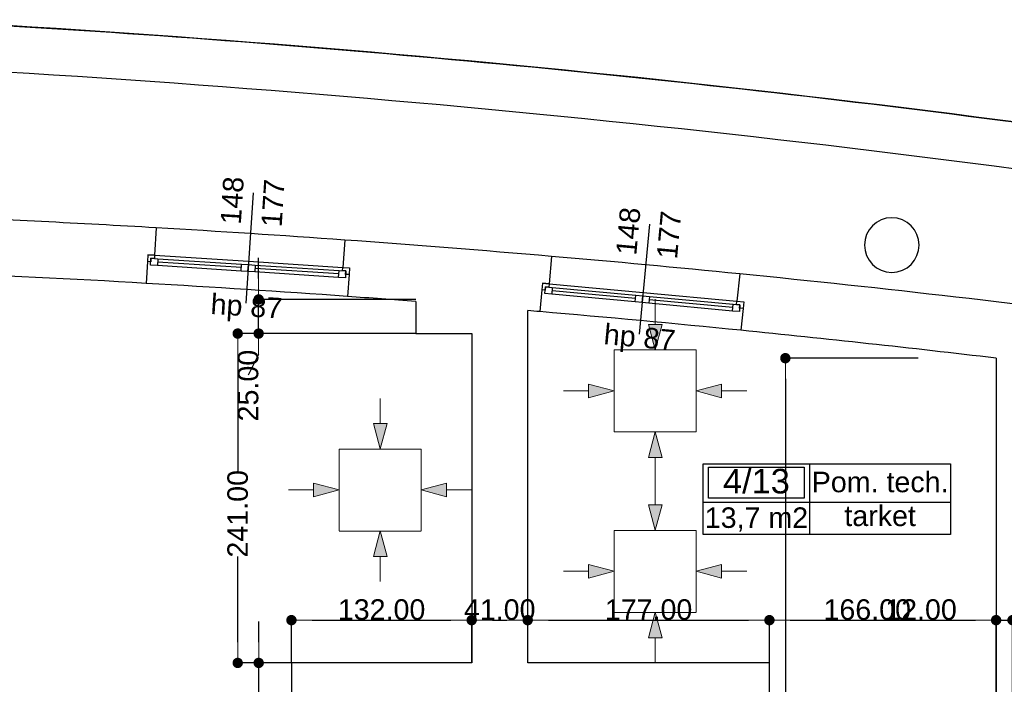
# Model space of a CAD drawing. Header units: millimetres. Extents: x -175445 to -20415, y -559200 to 231527.
# Tile 104 of 256: x -125528 to -118318, y -156117 to -151254. Entities that reach past the tile are written whole.
import ezdxf
from ezdxf.enums import TextEntityAlignment as Align

# ---------------------------------------------------------------- set-up
doc = ezdxf.new("R2010")
doc.units = ezdxf.units.MM
doc.header["$MEASUREMENT"] = 0
for name, color, linetype in [('Linia', 7, 'Continuous'), ('Obiekt', 7, 'Continuous'), ('Okno', 7, 'Continuous'), ('Strefa', 9, 'Continuous'), ('Strop', 7, 'Continuous'), ('Słup', 7, 'Continuous'), ('Wymiary', 9, 'Continuous'), ('Ściana', 7, 'Continuous')]:
    doc.layers.add(name, color=color, linetype=linetype)
doc.styles.add('Arial', font='txt')
doc.dimstyles.new('GENERATED_STYLE__1', dxfattribs={"dimtxt": 150, "dimasz": 152, "dimexe": 0.18, "dimexo": 0, "dimgap": 0.09, "dimtad": 1, "dimtih": 1, "dimtoh": 1, "dimlfac": 0.1, "dimzin": 0, "dimdsep": 46, "dimtxsty": 'Arial', "dimblk": 'ARROWHEAD_11', "dimblk1": 'ARROWHEAD_11', "dimblk2": 'ARROWHEAD_11', "dimcen": 0.09, "dimclrd": 256, "dimclre": 256, "dimclrt": 256, "dimazin": 0, "dimtfac": 1, "dimtdec": 4, "dimtmove": 0, "dimatfit": 3, "dimfxl": 1, "dimtolj": 1, "dimtzin": 0, "dimarcsym": 0})
doc.dimstyles.new('GENERATED_STYLE__2', dxfattribs={"dimtxt": 150, "dimasz": 152, "dimexe": 0.18, "dimexo": 0, "dimgap": 0.09, "dimtad": 1, "dimlfac": 0.1, "dimzin": 0, "dimdsep": 46, "dimtxsty": 'Arial', "dimblk": 'ARROWHEAD_11', "dimblk1": 'ARROWHEAD_11', "dimblk2": 'ARROWHEAD_11', "dimcen": 0.09, "dimclrd": 256, "dimclre": 256, "dimclrt": 256, "dimazin": 0, "dimtfac": 1, "dimtdec": 4, "dimtmove": 0, "dimatfit": 3, "dimfxl": 1, "dimtolj": 1, "dimtzin": 0, "dimarcsym": 0})

# ---------------------------------------------------------------- blocks, each defined once
blk = doc.blocks.new('Pom. tech._4_13_13', base_point=(-119743.6, 40584.5))
at = {"layer": 'Strefa'}
for p, q in [((-120522.6, 40867.3), (-118711.1, 40867.3)), ((-120522.6, 40348.8), (-120522.6, 40867.3)), ((-120483.7, 40841.4), (-119782.5, 40841.4)), ((-120483.7, 40615.1), (-120483.7, 40841.4)), ((-119782.5, 40841.4), (-119782.5, 40615.1)), ((-119743.6, 40867.3), (-119743.6, 40348.8)), ((-118711.1, 40867.3), (-118711.1, 40348.8)), ((-119782.5, 40615.1), (-120483.7, 40615.1)), ((-120522.6, 40584.5), (-118711.1, 40584.5)), ((-118711.1, 40348.8), (-120522.6, 40348.8))]:
    blk.add_line(p, q, dxfattribs=at)
at = {"layer": 'Strefa', "style": 'Arial'}
for tag, height, p in [('ROOM_NUMBER', 180, (-120133.1, 40739.4)), ('ROOM_NAME', 150, (-119227.3, 40733.3)), ('ROOM_CALC_AREA', 150, (-120133.1, 40472.4)), ('floor_f', 150, (-119227.3, 40485.8))]:
    blk.add_attdef(tag, text='', height=height, dxfattribs=at).set_placement(p, align=Align.MIDDLE_CENTER)
blk = doc.blocks.new('ARROWHEAD_11')
at = {"color": 0, "linetype": 'Continuous', "lineweight": 0}
blk.add_line((0, 0), (-1, 0), dxfattribs=at)
at = {"color": 0, "linetype": 'Continuous', "lineweight": 0, "const_width": 0.25, "flags": 128}
blk.add_lwpolyline([(-0.125, 0, 1), (0.125, 0, 1)], format="xyb", close=True, dxfattribs=at)
blk = doc.blocks.new('*D1292')
at = {"layer": 'Defpoints', "color": 0}
for p in [(-123778, -155960.6), (-123538, -155960.6), (-123538, -156260.6)]:
    blk.add_point(p, dxfattribs=at)
at = {"layer": 'Wymiary', "lineweight": -2}
for p, q in [((-123778, -155808.6), (-123778, -155656.6)), ((-123538, -155960.6), (-123778.2, -155960.6)), ((-123778, -156260.6), (-123778, -155960.6)), ((-123538, -156260.6), (-123778.2, -156260.6)), ((-123778, -156412.6), (-123854.8, -156564.6))]:
    blk.add_line(p, q, dxfattribs=at)
at = {"layer": 'Wymiary', "lineweight": -2, "xscale": 152, "yscale": 152, "zscale": 152}
for p, rotation in [((-123778, -155960.6), 270), ((-123778, -156260.6), 90)]:
    blk.add_blockref('ARROWHEAD_11', p, dxfattribs=dict(at, rotation=rotation))
at = {"layer": 'Wymiary', "lineweight": 13, "insert": (-123854.8, -156641.4), "char_height": 150, "attachment_point": 5, "rotation": 90, "style": 'Arial'}
blk.add_mtext('\\A1;30.00', dxfattribs=at)
blk = doc.blocks.new('*D1293')
at = {"layer": 'Defpoints', "color": 0}
for p in [(-123931.5, -153550.6), (-122628, -153550.6), (-123538, -155960.6)]:
    blk.add_point(p, dxfattribs=at)
at = {"layer": 'Wymiary', "lineweight": -2}
for p, q in [((-122628, -153550.6), (-123931.7, -153550.6)), ((-123931.5, -153702.6), (-123931.5, -154557)), ((-123931.5, -155808.6), (-123931.5, -155181.9)), ((-123538, -155960.6), (-123931.7, -155960.6))]:
    blk.add_line(p, q, dxfattribs=at)
at = {"layer": 'Wymiary', "lineweight": -2, "xscale": 152, "yscale": 152, "zscale": 152}
for p, rotation in [((-123931.5, -153550.6), 90), ((-123931.5, -155960.6), 270)]:
    blk.add_blockref('ARROWHEAD_11', p, dxfattribs=dict(at, rotation=rotation))
at = {"layer": 'Wymiary', "lineweight": 13, "insert": (-123931.5, -154869.4), "char_height": 150, "attachment_point": 5, "rotation": 90, "style": 'Arial'}
blk.add_mtext('\\A1;241.00', dxfattribs=at)
blk = doc.blocks.new('*D1294')
at = {"layer": 'Defpoints', "color": 0}
for p in [(-123778.1, -153300.6), (-122628, -153300.6), (-122628, -153550.6)]:
    blk.add_point(p, dxfattribs=at)
at = {"layer": 'Wymiary', "lineweight": -2}
for p, q in [((-123778.1, -153148.6), (-123778.1, -152996.6)), ((-122628, -153300.6), (-123778.3, -153300.6)), ((-123778.1, -153550.6), (-123778.1, -153300.6)), ((-122628, -153550.6), (-123778.3, -153550.6)), ((-123778.1, -153702.6), (-123854.8, -153854.6))]:
    blk.add_line(p, q, dxfattribs=at)
at = {"layer": 'Wymiary', "lineweight": -2, "xscale": 152, "yscale": 152, "zscale": 152}
for p, rotation in [((-123778.1, -153300.6), 270), ((-123778.1, -153550.6), 90)]:
    blk.add_blockref('ARROWHEAD_11', p, dxfattribs=dict(at, rotation=rotation))
at = {"layer": 'Wymiary', "lineweight": 13, "insert": (-123854.8, -153931.3), "char_height": 150, "attachment_point": 5, "rotation": 90, "style": 'Arial'}
blk.add_mtext('\\A1;25.00', dxfattribs=at)
blk = doc.blocks.new('*D1310')
at = {"layer": 'Defpoints', "color": 0}
for p in [(-119921.2, -153730.8), (-118949.6, -153730.8), (-118828, -160040.6)]:
    blk.add_point(p, dxfattribs=at)
at = {"layer": 'Wymiary', "lineweight": -2}
for p, q in [((-118949.6, -153730.8), (-119921.4, -153730.8)), ((-119921.2, -153882.8), (-119921.2, -156734)), ((-119921.2, -159888.6), (-119921.2, -157037.5)), ((-118828, -160040.6), (-119921.4, -160040.6))]:
    blk.add_line(p, q, dxfattribs=at)
at = {"layer": 'Wymiary', "lineweight": -2, "xscale": 152, "yscale": 152, "zscale": 152}
for p, rotation in [((-119921.2, -153730.8), 90), ((-119921.2, -160040.6), 270)]:
    blk.add_blockref('ARROWHEAD_11', p, dxfattribs=dict(at, rotation=rotation))
at = {"layer": 'Wymiary', "lineweight": 13, "insert": (-119921.2, -156885.7), "char_height": 150, "attachment_point": 5, "rotation": 90, "style": 'Arial'}
blk.add_mtext('\\A1;631', dxfattribs=at)
blk = doc.blocks.new('*D1312')
at = {"layer": 'Defpoints', "color": 0}
for p in [(-122218, -155647.6), (-123538, -155960.6), (-122218, -155960.6)]:
    blk.add_point(p, dxfattribs=at)
at = {"layer": 'Wymiary', "lineweight": -2}
for p, q in [((-123538, -155960.6), (-123538, -155647.5)), ((-123386, -155647.6), (-122370, -155647.6)), ((-122218, -155960.6), (-122218, -155647.5))]:
    blk.add_line(p, q, dxfattribs=at)
at = {"layer": 'Wymiary', "lineweight": -2, "xscale": 152, "yscale": 152, "zscale": 152, "rotation": 180}
blk.add_blockref('ARROWHEAD_11', (-123538, -155647.6), dxfattribs=at)
at = {"layer": 'Wymiary', "lineweight": -2, "xscale": 152, "yscale": 152, "zscale": 152}
blk.add_blockref('ARROWHEAD_11', (-122218, -155647.6), dxfattribs=at)
at = {"layer": 'Wymiary', "lineweight": 13, "insert": (-122878, -155570.9), "char_height": 150, "attachment_point": 5, "style": 'Arial'}
blk.add_mtext('\\A1;132.00', dxfattribs=at)
blk = doc.blocks.new('*D1313')
at = {"layer": 'Defpoints', "color": 0}
for p in [(-121808, -155647.6), (-122218, -155960.6), (-121808, -155960.6)]:
    blk.add_point(p, dxfattribs=at)
at = {"layer": 'Wymiary', "lineweight": -2}
for p, q in [((-122218, -155960.6), (-122218, -155647.5)), ((-122066, -155647.6), (-121960, -155647.6)), ((-121808, -155960.6), (-121808, -155647.5))]:
    blk.add_line(p, q, dxfattribs=at)
at = {"layer": 'Wymiary', "lineweight": -2, "xscale": 152, "yscale": 152, "zscale": 152, "rotation": 180}
blk.add_blockref('ARROWHEAD_11', (-122218, -155647.6), dxfattribs=at)
at = {"layer": 'Wymiary', "lineweight": -2, "xscale": 152, "yscale": 152, "zscale": 152}
blk.add_blockref('ARROWHEAD_11', (-121808, -155647.6), dxfattribs=at)
at = {"layer": 'Wymiary', "lineweight": 13, "insert": (-122013, -155571), "char_height": 150, "attachment_point": 5, "style": 'Arial'}
blk.add_mtext('\\A1;41.00', dxfattribs=at)
blk = doc.blocks.new('*D1314')
at = {"layer": 'Defpoints', "color": 0}
for p in [(-120038, -155647.6), (-121808, -155960.6), (-120038, -155960.6)]:
    blk.add_point(p, dxfattribs=at)
at = {"layer": 'Wymiary', "lineweight": -2}
for p, q in [((-121808, -155960.6), (-121808, -155647.5)), ((-121656, -155647.6), (-120190, -155647.6)), ((-120038, -155960.6), (-120038, -155647.5))]:
    blk.add_line(p, q, dxfattribs=at)
at = {"layer": 'Wymiary', "lineweight": -2, "xscale": 152, "yscale": 152, "zscale": 152, "rotation": 180}
blk.add_blockref('ARROWHEAD_11', (-121808, -155647.6), dxfattribs=at)
at = {"layer": 'Wymiary', "lineweight": -2, "xscale": 152, "yscale": 152, "zscale": 152}
blk.add_blockref('ARROWHEAD_11', (-120038, -155647.6), dxfattribs=at)
at = {"layer": 'Wymiary', "lineweight": 13, "insert": (-120923, -155571), "char_height": 150, "attachment_point": 5, "style": 'Arial'}
blk.add_mtext('\\A1;177.00', dxfattribs=at)
blk = doc.blocks.new('*D1315')
at = {"layer": 'Defpoints', "color": 0}
for p in [(-118378, -155647.6), (-120038, -155960.6), (-118378, -156885.7)]:
    blk.add_point(p, dxfattribs=at)
at = {"layer": 'Wymiary', "lineweight": -2}
for p, q in [((-120038, -155960.6), (-120038, -155647.5)), ((-119886, -155647.6), (-118530, -155647.6)), ((-118378, -156885.7), (-118378, -155647.5))]:
    blk.add_line(p, q, dxfattribs=at)
at = {"layer": 'Wymiary', "lineweight": -2, "xscale": 152, "yscale": 152, "zscale": 152, "rotation": 180}
blk.add_blockref('ARROWHEAD_11', (-120038, -155647.6), dxfattribs=at)
at = {"layer": 'Wymiary', "lineweight": -2, "xscale": 152, "yscale": 152, "zscale": 152}
blk.add_blockref('ARROWHEAD_11', (-118378, -155647.6), dxfattribs=at)
at = {"layer": 'Wymiary', "lineweight": 13, "insert": (-119321.8, -155571), "char_height": 150, "attachment_point": 5, "style": 'Arial'}
blk.add_mtext('\\A1;166.00', dxfattribs=at)
blk = doc.blocks.new('*D1316')
at = {"layer": 'Defpoints', "color": 0}
for p in [(-118258, -155647.6), (-118378, -156885.7), (-118258, -156885.7)]:
    blk.add_point(p, dxfattribs=at)
at = {"layer": 'Wymiary', "lineweight": -2}
for p, q in [((-119173.7, -155647.6), (-118682, -155647.6)), ((-118682, -155647.6), (-118530, -155647.6)), ((-118378, -156885.7), (-118378, -155647.5)), ((-118378, -155647.6), (-118258, -155647.6)), ((-118258, -156885.7), (-118258, -155647.5)), ((-118106, -155647.6), (-117954, -155647.6))]:
    blk.add_line(p, q, dxfattribs=at)
at = {"layer": 'Wymiary', "lineweight": -2, "xscale": 152, "yscale": 152, "zscale": 152}
blk.add_blockref('ARROWHEAD_11', (-118378, -155647.6), dxfattribs=at)
at = {"layer": 'Wymiary', "lineweight": -2, "xscale": 152, "yscale": 152, "zscale": 152, "rotation": 180}
blk.add_blockref('ARROWHEAD_11', (-118258, -155647.6), dxfattribs=at)
at = {"layer": 'Wymiary', "lineweight": 13, "insert": (-118927.9, -155571), "char_height": 150, "attachment_point": 5, "style": 'Arial'}
blk.add_mtext('\\A1;12.00', dxfattribs=at)

msp = doc.modelspace()

# ---------------------------------------------------------------- hatches: boundary and pattern name
at = {"layer": 'Linia', "linetype": 'Continuous', "lineweight": 13}
for points in [[(-120874.015, -153669.813), (-120823.766, -153483.277), (-120923.766, -153483.144)], [(-121175.215, -153969.813), (-121361.817, -153919.813), (-121361.817, -154019.813)], [(-120574.415, -153969.813), (-120387.812, -154019.813), (-120387.812, -153919.813)], [(-122887.994, -154395.102), (-122837.745, -154208.566), (-122937.745, -154208.433)], [(-120874.015, -154269.812), (-120923.766, -154456.481), (-120823.766, -154456.348)], [(-123189.194, -154695.101), (-123375.796, -154645.101), (-123375.796, -154745.101)], [(-122588.394, -154695.101), (-122401.791, -154745.101), (-122401.791, -154645.101)], [(-120874.015, -154990.262), (-120823.766, -154803.726), (-120923.766, -154803.592)], [(-122887.994, -154995.101), (-122937.745, -155181.77), (-122837.745, -155181.637)], [(-121175.215, -155290.261), (-121361.817, -155240.261), (-121361.817, -155340.261)], [(-120574.415, -155290.261), (-120387.812, -155340.261), (-120387.812, -155240.261)], [(-120874.015, -155590.261), (-120923.766, -155776.93), (-120823.766, -155776.797)]]:
    msp.add_hatch(color=253, dxfattribs=at).paths.add_polyline_path(points)

# ---------------------------------------------------------------- linework, layer by layer
at = {"layer": 'Linia', "color": 253, "lineweight": 13}
for p, q in [((-120873.521, -153299.438), (-120873.766, -153483.211)), ((-120874.015, -153669.813), (-120923.766, -153483.144)), ((-120923.766, -153483.144), (-120823.766, -153483.277)), ((-120874.015, -153669.813), (-120823.766, -153483.277)), ((-120574.415, -153670.213), (-121174.415, -153670.213)), ((-121174.415, -153670.213), (-121174.415, -154269.413)), ((-120574.415, -154269.413), (-120574.415, -153670.213)), ((-121175.215, -153969.813), (-121361.817, -153919.813)), ((-121361.817, -154019.813), (-121361.817, -153919.813)), ((-120574.415, -153969.813), (-120387.812, -153919.813)), ((-120387.812, -153919.813), (-120387.812, -154019.813)), ((-121545.59, -153969.813), (-121361.817, -153969.813)), ((-121175.215, -153969.813), (-121361.817, -154019.813)), ((-120574.415, -153969.813), (-120387.812, -154019.813)), ((-120204.04, -153969.813), (-120387.812, -153969.813)), ((-122887.499, -154024.727), (-122887.745, -154208.499)), ((-122887.994, -154395.102), (-122937.745, -154208.433)), ((-122937.745, -154208.433), (-122837.745, -154208.566)), ((-122887.994, -154395.102), (-122837.745, -154208.566)), ((-121174.415, -154270.213), (-120574.415, -154270.213)), ((-120874.015, -154269.812), (-120923.766, -154456.481)), ((-120874.015, -154269.812), (-120823.766, -154456.348)), ((-122588.394, -154395.501), (-123188.394, -154395.501)), ((-123188.394, -154395.501), (-123188.394, -154994.701)), ((-122588.394, -154994.701), (-122588.394, -154395.501)), ((-120823.766, -154456.348), (-120923.766, -154456.481)), ((-120873.521, -154640.187), (-120873.766, -154456.415)), ((-123189.194, -154695.101), (-123375.796, -154645.101)), ((-123375.796, -154745.101), (-123375.796, -154645.101)), ((-122588.394, -154695.101), (-122401.791, -154645.101)), ((-122401.791, -154645.101), (-122401.791, -154745.101)), ((-120873.521, -154619.887), (-120873.766, -154803.659)), ((-123559.569, -154695.101), (-123375.796, -154695.101)), ((-123189.194, -154695.101), (-123375.796, -154745.101)), ((-122588.394, -154695.101), (-122401.791, -154745.101)), ((-122218.019, -154695.101), (-122401.791, -154695.101)), ((-120874.015, -154990.262), (-120923.766, -154803.592)), ((-120923.766, -154803.592), (-120823.766, -154803.726)), ((-120874.015, -154990.262), (-120823.766, -154803.726)), ((-123188.394, -154995.501), (-122588.394, -154995.501)), ((-122887.994, -154995.101), (-122937.745, -155181.77)), ((-122887.994, -154995.101), (-122837.745, -155181.637)), ((-120574.415, -154990.661), (-121174.415, -154990.661)), ((-121174.415, -154990.661), (-121174.415, -155589.861)), ((-120574.415, -155589.861), (-120574.415, -154990.661)), ((-122837.745, -155181.637), (-122937.745, -155181.77)), ((-122887.499, -155365.476), (-122887.745, -155181.704)), ((-121545.59, -155290.261), (-121361.817, -155290.261)), ((-121175.215, -155290.261), (-121361.817, -155240.261)), ((-121361.817, -155340.261), (-121361.817, -155240.261)), ((-121175.215, -155290.261), (-121361.817, -155340.261)), ((-120574.415, -155290.261), (-120387.812, -155240.261)), ((-120574.415, -155290.261), (-120387.812, -155340.261)), ((-120387.812, -155240.261), (-120387.812, -155340.261)), ((-120204.04, -155290.261), (-120387.812, -155290.261)), ((-121174.415, -155590.661), (-120574.415, -155590.661)), ((-120874.015, -155590.261), (-120923.766, -155776.93)), ((-120874.015, -155590.261), (-120823.766, -155776.797)), ((-120823.766, -155776.797), (-120923.766, -155776.93)), ((-120873.521, -155960.636), (-120873.766, -155776.863))]:
    msp.add_line(p, q, dxfattribs=at)
at = {"layer": 'Obiekt', "color": 253}
for p, q in [((-123818.879, -152519.861), (-123871.4, -153328.157)), ((-120916.733, -152748.901), (-120991.654, -153555.428))]:
    msp.add_line(p, q, dxfattribs=at)
at = {"layer": 'Okno', "color": 253}
for p, q in [((-124590.266, -152973.42), (-124593.154, -153023.338)), ((-124589.912, -152973.443), (-124593.154, -153023.338)), ((-124590.266, -152973.42), (-124540.017, -152976.685)), ((-124540.465, -152976.656), (-124590.266, -152973.42)), ((-124540.017, -152976.685), (-124541.638, -153001.632)), ((-124540.017, -152976.685), (-123851.469, -153021.425)), ((-124568.207, -153024.959), (-124593.154, -153023.338)), ((-124569.828, -153049.906), (-124566.586, -153000.011)), ((-124519.933, -153053.148), (-124569.828, -153049.906)), ((-124566.586, -153000.011), (-124568.207, -153024.959)), ((-124541.638, -153001.632), (-124566.586, -153000.011)), ((-124566.586, -153000.011), (-124516.691, -153003.253)), ((-124516.691, -153003.253), (-124519.933, -153053.148)), ((-123906.227, -153093.025), (-124519.933, -153053.148)), ((-123906.227, -153093.025), (-124519.933, -153053.148)), ((-123904.606, -153068.078), (-124518.312, -153028.201)), ((-124516.691, -153003.253), (-123902.985, -153043.131)), ((-123906.227, -153093.025), (-123902.985, -153043.131)), ((-123902.985, -153043.131), (-123853.09, -153046.373)), ((-123856.332, -153096.267), (-123853.09, -153046.373)), ((-123853.09, -153046.373), (-123856.332, -153096.267)), ((-123853.09, -153046.373), (-123803.195, -153049.615)), ((-123851.469, -153021.425), (-123162.921, -153066.166)), ((-123803.195, -153049.615), (-123806.437, -153099.51)), ((-123803.195, -153049.615), (-123189.49, -153089.492)), ((-123164.542, -153091.113), (-123162.921, -153066.166)), ((-123162.921, -153066.166), (-123112.673, -153069.431)), ((-123162.473, -153066.195), (-123112.673, -153069.431)), ((-123856.332, -153096.267), (-123906.227, -153093.025)), ((-123806.437, -153099.51), (-123856.332, -153096.267)), ((-123192.732, -153139.387), (-123806.437, -153099.51)), ((-123192.732, -153139.387), (-123806.437, -153099.51)), ((-123191.111, -153114.439), (-123804.816, -153074.562)), ((-123192.732, -153139.387), (-123189.49, -153089.492)), ((-123142.837, -153142.629), (-123192.732, -153139.387)), ((-123189.49, -153089.492), (-123139.595, -153092.734)), ((-123139.595, -153092.734), (-123164.542, -153091.113)), ((-123139.595, -153092.734), (-123142.837, -153142.629)), ((-123141.216, -153117.681), (-123139.595, -153092.734)), ((-123116.268, -153119.302), (-123141.216, -153117.681)), ((-123113.026, -153069.408), (-123116.268, -153119.302)), ((-123112.673, -153069.431), (-123116.268, -153119.302)), ((-121700.404, -153180.888), (-121704.675, -153230.706)), ((-121700.051, -153180.921), (-121704.675, -153230.706)), ((-121700.404, -153180.888), (-121650.265, -153185.545)), ((-121650.712, -153185.504), (-121700.404, -153180.888)), ((-121682.095, -153257.911), (-121677.47, -153208.126)), ((-121677.47, -153208.126), (-121679.783, -153233.019)), ((-121652.577, -153210.438), (-121677.47, -153208.126)), ((-121677.47, -153208.126), (-121627.685, -153212.751)), ((-121650.265, -153185.545), (-121652.577, -153210.438)), ((-121650.265, -153185.545), (-120963.223, -153249.367)), ((-121679.783, -153233.019), (-121704.675, -153230.706)), ((-121632.309, -153262.536), (-121682.095, -153257.911)), ((-121627.685, -153212.751), (-121632.309, -153262.536)), ((-121019.946, -153319.421), (-121632.309, -153262.536)), ((-121019.946, -153319.421), (-121632.309, -153262.536)), ((-121017.633, -153294.528), (-121629.997, -153237.643)), ((-121627.685, -153212.751), (-121015.321, -153269.635)), ((-121019.946, -153319.421), (-121015.321, -153269.635)), ((-121015.321, -153269.635), (-120965.535, -153274.26)), ((-120970.16, -153324.046), (-120965.535, -153274.26)), ((-120965.535, -153274.26), (-120970.16, -153324.046)), ((-120965.535, -153274.26), (-120915.75, -153278.885)), ((-120963.223, -153249.367), (-120276.181, -153313.189)), ((-120915.75, -153278.885), (-120920.375, -153328.671)), ((-120915.75, -153278.885), (-120303.386, -153335.77)), ((-120970.16, -153324.046), (-121019.946, -153319.421)), ((-120920.375, -153328.671), (-120970.16, -153324.046)), ((-120308.011, -153385.556), (-120920.375, -153328.671)), ((-120308.011, -153385.556), (-120920.375, -153328.671)), ((-120305.699, -153360.663), (-120918.062, -153303.778)), ((-120308.011, -153385.556), (-120303.386, -153335.77)), ((-120303.386, -153335.77), (-120253.601, -153340.395)), ((-120278.493, -153338.082), (-120276.181, -153313.189)), ((-120253.601, -153340.395), (-120278.493, -153338.082)), ((-120276.181, -153313.189), (-120226.042, -153317.847)), ((-120275.734, -153313.231), (-120226.042, -153317.847)), ((-120253.601, -153340.395), (-120258.225, -153390.18)), ((-120255.913, -153365.288), (-120253.601, -153340.395)), ((-120226.395, -153317.814), (-120231.02, -153367.6)), ((-120226.042, -153317.847), (-120231.02, -153367.6)), ((-120258.225, -153390.18), (-120308.011, -153385.556)), ((-120231.02, -153367.6), (-120255.913, -153365.288))]:
    msp.add_line(p, q, dxfattribs=at)
for radius, start, end in [(104642.008, 85.90349819, 86.6610521), (104642.008, 84.31401936, 85.07157326), (104232.008, 85.87612114, 86.68842914), (104232.008, 84.28664231, 85.09895031)]:
    msp.add_arc((-130623.425, -257241.03), radius, start, end, dxfattribs=at)
at = {"layer": 'Strop', "color": 253, "flags": 128}
msp.add_lwpolyline([(-125806.601, -151285.909, -0.01791801), (-118229.318, -152004.441, -0.00776908), (-114963.359, -152484.403), (-114963.364, -152484.434, -0.034913), (-97147.904, -156667.71, -0.03139835), (-83179.127, -161981.022, -0.00358934), (-81600.813, -162721.346, -0.01554929), (-75154.286, -166178.424, -0.0168287), (-67557.968, -170885.339), (-67557.968, -174624.675), (-74808.018, -174624.675), (-74808.018, -179320.636), (-96528.019, -179320.636), (-96528.019, -180730.636), (-140258.019, -180730.636)], format="xyb", dxfattribs=at)
at = {"layer": 'Słup', "color": 253}
for p, q in [((-122628.019, -153316.13), (-122628.019, -153550.586)), ((-122628.019, -153550.586), (-122218.019, -153550.586))]:
    msp.add_line(p, q, dxfattribs=at)
for start, end in [(0, 180), (180, 0)]:
    msp.add_arc((-119141.915, -152902.743), 200, start, end, dxfattribs=at)
at = {"layer": 'Ściana', "color": 253}
for p, q in [((-124528.797, -152776.657), (-124540.465, -152976.656)), ((-123148.162, -152866.367), (-123162.473, -153066.195)), ((-124590.266, -152973.42), (-124593.154, -153023.338)), ((-124540.465, -152976.656), (-124590.266, -152973.42)), ((-121633.501, -152985.905), (-121650.712, -153185.504)), ((-124593.154, -153023.338), (-124602.397, -153183.072)), ((-123162.473, -153066.195), (-123112.673, -153069.431)), ((-123116.268, -153119.302), (-123127.775, -153278.889)), ((-123112.673, -153069.431), (-123116.268, -153119.302)), ((-120255.885, -153113.877), (-120275.734, -153313.231)), ((-121700.404, -153180.888), (-121704.675, -153230.706)), ((-121650.712, -153185.504), (-121700.404, -153180.888)), ((-121704.675, -153230.706), (-121718.345, -153390.122)), ((-120275.734, -153313.231), (-120226.042, -153317.847)), ((-120226.042, -153317.847), (-120231.02, -153367.6)), ((-120231.02, -153367.6), (-120246.949, -153526.806))]:
    msp.add_line(p, q, dxfattribs=at)
at = {"layer": 'Ściana', "color": 253, "flags": 128}
for points in [[(-121808.019, -155960.636), (-121808.019, -153382.472)], [(-122218.019, -153550.586), (-122218.019, -155960.636)], [(-118378.019, -153730.83), (-118378.019, -157000.636)], [(-123538.019, -155960.636), (-123538.019, -156260.636)], [(-122218.019, -155960.636), (-123538.019, -155960.636)], [(-120038.019, -155960.636), (-121808.019, -155960.636)], [(-120038.019, -160140.636), (-120038.019, -155960.636)]]:
    msp.add_lwpolyline(points, dxfattribs=at)
at = {"layer": 'Ściana', "color": 253}
for centre, radius, start, end in [((-132040.316, -257332.804), 106229.953, 80.67251854, 86.82122469), ((-132040.316, -257332.804), 105889.953, 80.67251854, 86.82089778), ((-130623.425, -257241.03), 104642.008, 86.6610521, 87.58060665), ((-130623.425, -257241.03), 104642.008, 85.07157326, 85.90349819), ((-130623.425, -257241.03), 104232.008, 86.68842914, 87.5797865), ((-130623.425, -257241.03), 104642.008, 82.57081421, 84.31401936), ((-130623.425, -257241.03), 104232.008, 85.60064606, 85.87612114), ((-130623.425, -257241.03), 104232.008, 85.09895031, 85.14842243), ((-130623.425, -257241.03), 104232.008, 83.25318415, 84.28664231)]:
    msp.add_arc(centre, radius, start, end, dxfattribs=at)

# ---------------------------------------------------------------- block references
at = {"layer": 'Strefa', "color": 253}
ref = msp.add_blockref('Pom. tech._4_13_13', (-119743.566, -154785.478), dxfattribs=at)
ref.add_attrib('ROOM_NAME', 'Pom. tech.', dxfattribs={"color": 7, "height": 150, "style": 'Arial'}).set_placement((-119227.324, -154636.661), align=Align.MIDDLE_CENTER)
ref.add_attrib('ROOM_NUMBER', '4/13', dxfattribs={"color": 7, "height": 180, "style": 'Arial'}).set_placement((-120133.086, -154630.531), align=Align.MIDDLE_CENTER)
ref.add_attrib('ROOM_CALC_AREA', '13,7 m2', dxfattribs={"color": 7, "height": 150, "style": 'Arial'}).set_placement((-120133.086, -154897.532), align=Align.MIDDLE_CENTER)
ref.add_attrib('floor_f', 'tarket', dxfattribs={"color": 7, "height": 150, "style": 'Arial'}).set_placement((-119227.324, -154884.161), align=Align.MIDDLE_CENTER)

# ---------------------------------------------------------------- texts
at = {"layer": 'Obiekt', "color": 253, "char_height": 150, "attachment_point": 7, "style": 'Arial'}
for s, insert, rotation in [('\\A1;{\\fArial|b0|i0|c238|p38;148}', (-123906.916, -152756.137), 86.2822751), ('\\A1;{\\fArial|b0|i0|c238|p38;177}', (-123610.011, -152775.429), 86.2822751), ('\\A1;{\\fArial|b0|i0|c238|p38;148}', (-121011.29, -152982.643), 84.6927963), ('\\A1;{\\fArial|b0|i0|c238|p38;177}', (-120715.034, -153010.163), 84.6927963), ('\\A1;{\\fArial|b0|i0|c238|p38;hp 87}', (-124136.449, -153452.066), 356.2822751), ('\\A1;{\\fArial|b0|i0|c238|p38;hp 87}', (-121260.039, -153671.937), 354.6927963)]:
    msp.add_mtext(s, dxfattribs=dict(at, insert=insert, rotation=rotation))

# ---------------------------------------------------------------- dimensions: what is measured, and where the dimension line sits
at = {"layer": 'Wymiary', "color": 8, "lineweight": 13}
for base, p1, p2, picture, middle in [((-123778.141, -153300.586), (-122628.019, -153550.586), (-122628.019, -153300.586), '*D1294', (-123854.817, -153931.262)), ((-123931.4926, -153550.5865), (-123538.0187, -155960.6358), (-122628.0187, -153550.5865), '*D1293', (-123931.4926, -154869.4401)), ((-123778.038, -155960.636), (-123538.019, -156260.636), (-123538.019, -155960.636), '*D1292', (-123854.766, -156641.363))]:
    dim = msp.add_linear_dim(base=base, p1=p1, p2=p2, angle=90, dimstyle='GENERATED_STYLE__2', dxfattribs=at)
    dim.commit()
    dim.dimension.update_dxf_attribs({"geometry": picture, "text_midpoint": middle, "dimtype": 160, "text_rotation": 90})
dim = msp.add_linear_dim(base=(-119921.205, -153730.83), p1=(-118828.019, -160040.636), p2=(-118949.578, -153730.83), angle=90, text='631', dimstyle='GENERATED_STYLE__2', dxfattribs=at)
dim.commit()
dim.dimension.update_dxf_attribs({"geometry": '*D1310', "text_midpoint": (-119921.205, -156885.733), "dimtype": 160, "text_rotation": 90})
for base, p1, p2, picture, middle in [((-122218.019, -155647.631), (-123538.019, -155960.636), (-122218.019, -155960.636), '*D1312', (-122878.019, -155647.631)), ((-121808.019, -155647.631), (-122218.019, -155960.636), (-121808.019, -155960.636), '*D1313', (-122013.019, -155647.631)), ((-120038.019, -155647.631), (-121808.019, -155960.636), (-120038.019, -155960.636), '*D1314', (-120923.019, -155647.631)), ((-118378.019, -155647.631), (-120038.019, -155960.636), (-118378.019, -156885.733), '*D1315', (-119321.848, -155647.631)), ((-118258.019, -155647.631), (-118378.019, -156885.733), (-118258.019, -156885.733), '*D1316', (-118927.88, -155647.631))]:
    dim = msp.add_linear_dim(base=base, p1=p1, p2=p2, dimstyle='GENERATED_STYLE__1', dxfattribs=at)
    dim.commit()
    dim.dimension.update_dxf_attribs({"geometry": picture, "text_midpoint": middle, "dimtype": 160})

doc.saveas('drawing.dxf')
